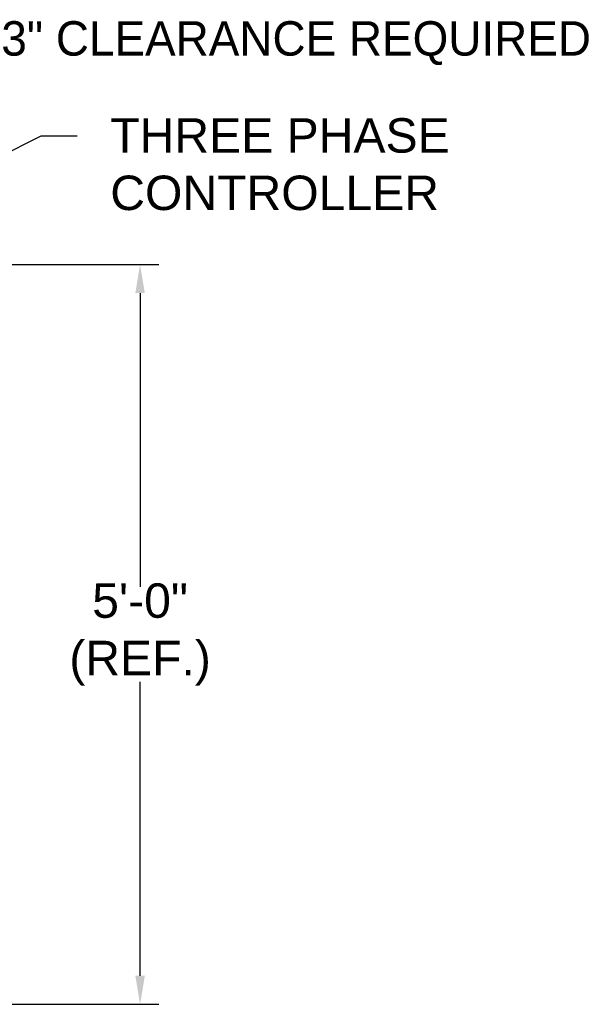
# Model space of a CAD drawing. Header units: inches. Extents: x 144.9 to 238.4, y 214.8 to 247.7.
# Tile 19 of 256: x 159.7 to 161.2, y 220.3 to 223. Entities that reach past the tile are written whole.
import ezdxf
from ezdxf import colors
from ezdxf.entities.mleader import LeaderData, LeaderLine
from ezdxf.math import Vec2, Vec3

# ---------------------------------------------------------------- set-up
doc = ezdxf.new("R2010")
doc.units = ezdxf.units.IN
doc.header["$LTSCALE"] = 0.25
doc.header["$MEASUREMENT"] = 0
doc.layers.add('ANNOTATIONS', color=1, linetype='Continuous')
doc.styles.add('ARIAL', font='arial.ttf', dxfattribs={"height": 0.09375})

msp = doc.modelspace()

# ---------------------------------------------------------------- linework, layer by layer
at = {"layer": 'ANNOTATIONS'}
for p, q in [((159.02286, 222.32049), (160.07381, 222.32049)), ((160.02271, 222.24283), (160.02271, 221.44241)), ((160.02271, 220.38386), (160.02271, 221.18388)), ((158.49248, 220.30619), (160.07381, 220.30619))]:
    msp.add_line(p, q, dxfattribs=at)
for points in [[(160.00977, 222.24283), (160.03566, 222.24283), (160.02271, 222.32049)], [(160.00977, 220.38386), (160.03566, 220.38386), (160.02271, 220.30619)]]:
    msp.add_solid(points, dxfattribs=at)

# ---------------------------------------------------------------- texts
at = {"layer": 'ANNOTATIONS', "char_height": 0.09375, "style": 'ARIAL'}
for s, insert, attachment_point in [('3" CLEARANCE REQUIRED', (161.2507, 222.92308), 6), ('5\'-0"\\P(REF.)', (160.02271, 221.31315), 5)]:
    msp.add_mtext(s, dxfattribs=dict(at, insert=insert, attachment_point=attachment_point))

# ---------------------------------------------------------------- leaders
at = {"layer": 'ANNOTATIONS'}
ml = msp.add_multileader_mtext('Standard', dxfattribs=at)
ml.set_content('THREE PHASE\\PCONTROLLER', color=256, style='ARIAL')
ml.set_leader_properties()
ml.build(insert=Vec2(0, 0))
ml.multileader.update_dxf_attribs({"dogleg_length": 0.36, "arrow_head_size": 0.09375})
ctx = ml.context
ctx.base_point, ctx.char_height, ctx.arrow_head_size, ctx.landing_gap_size, ctx.plane_origin = Vec3(159.85155, 222.67104), 0.09375, 0.09375, 0.09, Vec3(158.7696, 222.37406)
notes = []
notes.append((ctx, [(0, (1, 1, 0), (159.75359, 222.67104), (1, 0), 0.09796, [(0, [(159.24419, 222.41277)], 0, [])])]))
ctx.mtext.insert, ctx.mtext.flow_direction = Vec3(159.94155, 222.71871), 5
for ctx, leaders in notes:
    for number, flags, end, landing, length, lines in leaders:
        leader = LeaderData()
        leader.index, (leader.has_last_leader_line, leader.has_dogleg_vector, leader.attachment_direction) = number, flags
        leader.last_leader_point, leader.dogleg_vector, leader.dogleg_length = Vec3(end), Vec3(landing), length
        for number, points, colour, breaks in lines:
            line = LeaderLine()
            line.index, line.vertices, line.color, line.breaks = number, Vec3.list(points), colors.encode_raw_color(colour), breaks
            leader.lines.append(line)
        ctx.leaders.append(leader)

doc.saveas('drawing.dxf')
